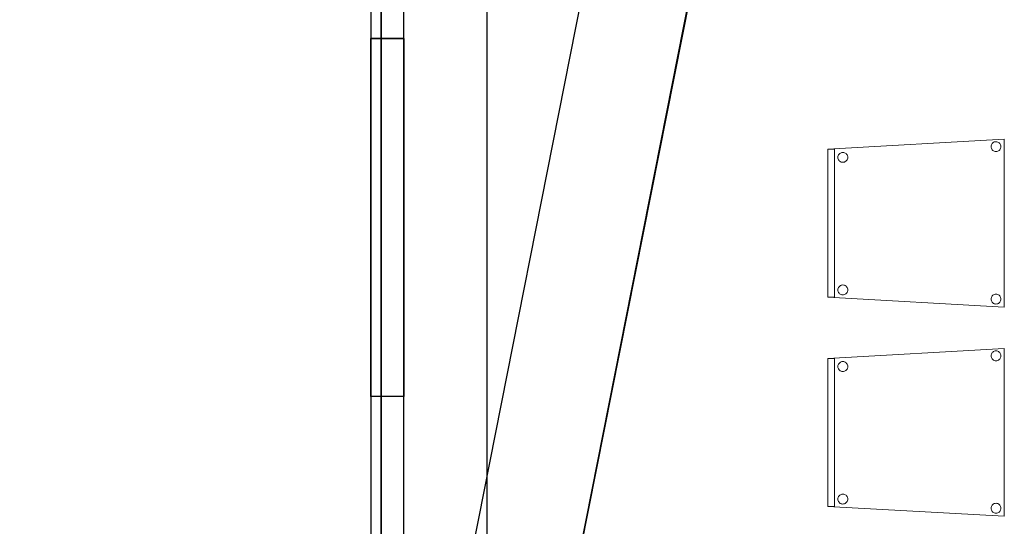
# Model space of a CAD drawing. Header units: metres. Extents: x 391.1 to 427.5, y 12.8 to 28.4.
# Tile 14 of 149: x 397.8 to 400.7, y 20.2 to 21.7. Entities that reach past the tile are written whole.
import ezdxf

# ---------------------------------------------------------------- set-up
doc = ezdxf.new("R2010")
doc.units = ezdxf.units.M
doc.layers.add('01_SUELOS', color=7, linetype='Continuous', lineweight=25, true_color=0x007f00)
for name, color, linetype, lineweight in [('02_MOBILIARIO', 7, 'Continuous', 18), ('A-DETL-____-MBND', 7, 'Continuous', 18), ('A-WALL-____-MCUT', 7, 'Continuous', 25), ('A-WALL-____-OTLN', 7, 'Continuous', 25)]:
    doc.layers.add(name, color=color, linetype=linetype, lineweight=lineweight)

# ---------------------------------------------------------------- blocks, each defined once
blk = doc.blocks.new('Family - Evans PA-152013-03_TEL_P0A')
at = {"layer": 'A-WALL-____-MCUT', "color": 253, "true_color": 0xaaaaaa}
for p, q in [((2.1178, 10.7049), (0, 0)), ((0.3262, 0), (2.4243, 10.6052))]:
    blk.add_line(p, q, dxfattribs=at)
at = {"layer": 'A-WALL-____-OTLN', "color": 253, "true_color": 0xaaaaaa}
for p, q in [((2.1178, 10.7049), (0, 0)), ((0.3262, 0), (2.4243, 10.6052))]:
    blk.add_line(p, q, dxfattribs=at)
blk = doc.blocks.new('Family - Evans PA-152152-03_TEL_P0A')
at = {"layer": 'A-WALL-____-MCUT', "color": 253, "true_color": 0xaaaaaa}
for p, q in [((15.0232, 0.32), (0, 0.32)), ((0, 0), (15.0232, 0))]:
    blk.add_line(p, q, dxfattribs=at)
at = {"layer": 'A-WALL-____-OTLN', "color": 253, "true_color": 0xaaaaaa}
for p, q in [((15.0232, 0.32), (0, 0.32)), ((0, 0), (15.0232, 0))]:
    blk.add_line(p, q, dxfattribs=at)
at = {"layer": 'A-WALL-____-OTLN', "color": 253, "lineweight": 18, "true_color": 0xaaaaaa}
blk.add_line((0, 0), (15.0232, 0), dxfattribs=at)
blk = doc.blocks.new('Family - Fals sostre PA-152185-03_TEL_P0A')
at = {"layer": '01_SUELOS', "color": 9, "true_color": 0xaad4aa}
for p, q in [((6.9075, 0), (6.9075, 15.0232)), ((6.9075, 15.0232), (6.9075, 0))]:
    blk.add_line(p, q, dxfattribs=at)
blk = doc.blocks.new('Family - Cadira confident_PA-152194-03_TEL_P0A')
at = {"layer": 'A-DETL-____-MBND', "color": 253, "true_color": 0xaaaaaa}
for p, q in [((0, 0.4765), (0.5326, 0.5065)), ((0.5326, 0.5065), (0, 0.4765)), ((0.5326, 0.5065), (0.5326, 0)), ((0.5326, 0), (0.5326, 0.5065)), ((0, 0.03), (0, 0.4765)), ((0, 0.4765), (0, 0.03)), ((0, 0.4765), (0.02, 0.4765)), ((0, 0.03), (0, 0.4765)), ((0.02, 0.4765), (0, 0.4765)), ((0, 0.4765), (0, 0.03)), ((0.02, 0.4765), (0.02, 0.03)), ((0.02, 0.03), (0.02, 0.4765)), ((0.4926, 0.4843), (0.4928, 0.4869)), ((0.4928, 0.4869), (0.4926, 0.4843)), ((0.4928, 0.4817), (0.4926, 0.4843)), ((0.4926, 0.4843), (0.4928, 0.4817)), ((0.4928, 0.4869), (0.4935, 0.4894)), ((0.4935, 0.4894), (0.4928, 0.4869)), ((0.4935, 0.4792), (0.4928, 0.4817)), ((0.4928, 0.4817), (0.4935, 0.4792)), ((0.4935, 0.4894), (0.4946, 0.4918)), ((0.4946, 0.4918), (0.4935, 0.4894)), ((0.4945, 0.4768), (0.4935, 0.4792)), ((0.4935, 0.4792), (0.4945, 0.4768)), ((0.496, 0.4747), (0.4945, 0.4768)), ((0.4945, 0.4768), (0.496, 0.4747)), ((0.4946, 0.4918), (0.4961, 0.4939)), ((0.4961, 0.4939), (0.4946, 0.4918)), ((0.4961, 0.4939), (0.498, 0.4957)), ((0.498, 0.4957), (0.4961, 0.4939)), ((0.498, 0.4957), (0.5001, 0.4972)), ((0.5001, 0.4972), (0.498, 0.4957)), ((0.5001, 0.4972), (0.5025, 0.4983)), ((0.5025, 0.4983), (0.5001, 0.4972)), ((0.5025, 0.4983), (0.505, 0.4989)), ((0.505, 0.4989), (0.5025, 0.4983)), ((0.505, 0.4989), (0.5076, 0.4992)), ((0.5076, 0.4992), (0.505, 0.4989)), ((0.5076, 0.4992), (0.5102, 0.4989)), ((0.5102, 0.4989), (0.5076, 0.4992)), ((0.5102, 0.4989), (0.5127, 0.4982)), ((0.5127, 0.4982), (0.5102, 0.4989)), ((0.5127, 0.4982), (0.515, 0.4971)), ((0.515, 0.4971), (0.5127, 0.4982)), ((0.515, 0.4971), (0.5172, 0.4956)), ((0.5172, 0.4956), (0.515, 0.4971)), ((0.5172, 0.4956), (0.519, 0.4938)), ((0.519, 0.4938), (0.5172, 0.4956)), ((0.5204, 0.4767), (0.5189, 0.4746)), ((0.5189, 0.4746), (0.5204, 0.4767)), ((0.519, 0.4938), (0.5205, 0.4916)), ((0.5205, 0.4916), (0.519, 0.4938)), ((0.5215, 0.4791), (0.5204, 0.4767)), ((0.5204, 0.4767), (0.5215, 0.4791)), ((0.5205, 0.4916), (0.5216, 0.4893)), ((0.5216, 0.4893), (0.5205, 0.4916)), ((0.5222, 0.4816), (0.5215, 0.4791)), ((0.5215, 0.4791), (0.5222, 0.4816)), ((0.5216, 0.4893), (0.5222, 0.4868)), ((0.5222, 0.4868), (0.5216, 0.4893)), ((0.5222, 0.4868), (0.5224, 0.4842)), ((0.5224, 0.4842), (0.5222, 0.4868)), ((0.5224, 0.4842), (0.5222, 0.4816)), ((0.5222, 0.4816), (0.5224, 0.4842)), ((0.0302, 0.4519), (0.0304, 0.4545)), ((0.0304, 0.4545), (0.0302, 0.4519)), ((0.0304, 0.4493), (0.0302, 0.4519)), ((0.0302, 0.4519), (0.0304, 0.4493)), ((0.0304, 0.4545), (0.0311, 0.457)), ((0.0311, 0.457), (0.0304, 0.4545)), ((0.031, 0.4468), (0.0304, 0.4493)), ((0.0304, 0.4493), (0.031, 0.4468)), ((0.0321, 0.4445), (0.031, 0.4468)), ((0.031, 0.4468), (0.0321, 0.4445)), ((0.0311, 0.457), (0.0322, 0.4594)), ((0.0322, 0.4594), (0.0311, 0.457)), ((0.0322, 0.4594), (0.0337, 0.4615)), ((0.0337, 0.4615), (0.0322, 0.4594)), ((0.0337, 0.4615), (0.0356, 0.4633)), ((0.0356, 0.4633), (0.0337, 0.4615)), ((0.0356, 0.4633), (0.0377, 0.4648)), ((0.0377, 0.4648), (0.0356, 0.4633)), ((0.0377, 0.4648), (0.0401, 0.4659)), ((0.0401, 0.4659), (0.0377, 0.4648)), ((0.0401, 0.4659), (0.0426, 0.4666)), ((0.0426, 0.4666), (0.0401, 0.4659)), ((0.0426, 0.4666), (0.0452, 0.4668)), ((0.0452, 0.4668), (0.0426, 0.4666)), ((0.0452, 0.4668), (0.0478, 0.4666)), ((0.0478, 0.4666), (0.0452, 0.4668)), ((0.0478, 0.4666), (0.0503, 0.4659)), ((0.0503, 0.4659), (0.0478, 0.4666)), ((0.0503, 0.4659), (0.0526, 0.4648)), ((0.0526, 0.4648), (0.0503, 0.4659)), ((0.0526, 0.4648), (0.0548, 0.4633)), ((0.0548, 0.4633), (0.0526, 0.4648)), ((0.0548, 0.4633), (0.0566, 0.4614)), ((0.0566, 0.4614), (0.0548, 0.4633)), ((0.0566, 0.4614), (0.0581, 0.4593)), ((0.0581, 0.4593), (0.0566, 0.4614)), ((0.0591, 0.4467), (0.058, 0.4443)), ((0.058, 0.4443), (0.0591, 0.4467)), ((0.0581, 0.4593), (0.0592, 0.4569)), ((0.0592, 0.4569), (0.0581, 0.4593)), ((0.0598, 0.4492), (0.0591, 0.4467)), ((0.0591, 0.4467), (0.0598, 0.4492)), ((0.0592, 0.4569), (0.0598, 0.4544)), ((0.0598, 0.4544), (0.0592, 0.4569)), ((0.0598, 0.4544), (0.06, 0.4518)), ((0.06, 0.4518), (0.0598, 0.4544)), ((0.06, 0.4518), (0.0598, 0.4492)), ((0.0598, 0.4492), (0.06, 0.4518)), ((0.4979, 0.4728), (0.496, 0.4747)), ((0.496, 0.4747), (0.4979, 0.4728)), ((0.5, 0.4713), (0.4979, 0.4728)), ((0.4979, 0.4728), (0.5, 0.4713)), ((0.5023, 0.4702), (0.5, 0.4713)), ((0.5, 0.4713), (0.5023, 0.4702)), ((0.5049, 0.4695), (0.5023, 0.4702)), ((0.5023, 0.4702), (0.5049, 0.4695)), ((0.5074, 0.4693), (0.5049, 0.4695)), ((0.5049, 0.4695), (0.5074, 0.4693)), ((0.51, 0.4695), (0.5074, 0.4693)), ((0.5074, 0.4693), (0.51, 0.4695)), ((0.5126, 0.4702), (0.51, 0.4695)), ((0.51, 0.4695), (0.5126, 0.4702)), ((0.5149, 0.4713), (0.5126, 0.4702)), ((0.5126, 0.4702), (0.5149, 0.4713)), ((0.5171, 0.4727), (0.5149, 0.4713)), ((0.5149, 0.4713), (0.5171, 0.4727)), ((0.5189, 0.4746), (0.5171, 0.4727)), ((0.5171, 0.4727), (0.5189, 0.4746)), ((0.0336, 0.4423), (0.0321, 0.4445)), ((0.0321, 0.4445), (0.0336, 0.4423)), ((0.0355, 0.4405), (0.0336, 0.4423)), ((0.0336, 0.4423), (0.0355, 0.4405)), ((0.0376, 0.439), (0.0355, 0.4405)), ((0.0355, 0.4405), (0.0376, 0.439)), ((0.0399, 0.4378), (0.0376, 0.439)), ((0.0376, 0.439), (0.0399, 0.4378)), ((0.0424, 0.4372), (0.0399, 0.4378)), ((0.0399, 0.4378), (0.0424, 0.4372)), ((0.045, 0.4369), (0.0424, 0.4372)), ((0.0424, 0.4372), (0.045, 0.4369)), ((0.0476, 0.4371), (0.045, 0.4369)), ((0.045, 0.4369), (0.0476, 0.4371)), ((0.0502, 0.4378), (0.0476, 0.4371)), ((0.0476, 0.4371), (0.0502, 0.4378)), ((0.0525, 0.4389), (0.0502, 0.4378)), ((0.0502, 0.4378), (0.0525, 0.4389)), ((0.0547, 0.4404), (0.0525, 0.4389)), ((0.0525, 0.4389), (0.0547, 0.4404)), ((0.0565, 0.4422), (0.0547, 0.4404)), ((0.0547, 0.4404), (0.0565, 0.4422)), ((0.058, 0.4443), (0.0565, 0.4422)), ((0.0565, 0.4422), (0.058, 0.4443)), ((0.0322, 0.0594), (0.0337, 0.0615)), ((0.0337, 0.0615), (0.0322, 0.0594)), ((0.0337, 0.0615), (0.0356, 0.0633)), ((0.0356, 0.0633), (0.0337, 0.0615)), ((0.0356, 0.0633), (0.0377, 0.0648)), ((0.0377, 0.0648), (0.0356, 0.0633)), ((0.0377, 0.0648), (0.0401, 0.0659)), ((0.0401, 0.0659), (0.0377, 0.0648)), ((0.0401, 0.0659), (0.0426, 0.0666)), ((0.0426, 0.0666), (0.0401, 0.0659)), ((0.0426, 0.0666), (0.0452, 0.0668)), ((0.0452, 0.0668), (0.0426, 0.0666)), ((0.0452, 0.0668), (0.0478, 0.0666)), ((0.0478, 0.0666), (0.0452, 0.0668)), ((0.0478, 0.0666), (0.0503, 0.0659)), ((0.0503, 0.0659), (0.0478, 0.0666)), ((0.0503, 0.0659), (0.0526, 0.0648)), ((0.0526, 0.0648), (0.0503, 0.0659)), ((0.0526, 0.0648), (0.0548, 0.0633)), ((0.0548, 0.0633), (0.0526, 0.0648)), ((0.0548, 0.0633), (0.0566, 0.0614)), ((0.0566, 0.0614), (0.0548, 0.0633)), ((0.0566, 0.0614), (0.0581, 0.0593)), ((0.0581, 0.0593), (0.0566, 0.0614)), ((0.5326, 0), (0, 0.03)), ((0, 0.03), (0.5326, 0)), ((0.02, 0.03), (0, 0.03)), ((0, 0.03), (0.02, 0.03)), ((0.0302, 0.0519), (0.0304, 0.0545)), ((0.0304, 0.0545), (0.0302, 0.0519)), ((0.0304, 0.0493), (0.0302, 0.0519)), ((0.0302, 0.0519), (0.0304, 0.0493)), ((0.0304, 0.0545), (0.0311, 0.057)), ((0.0311, 0.057), (0.0304, 0.0545)), ((0.031, 0.0468), (0.0304, 0.0493)), ((0.0304, 0.0493), (0.031, 0.0468)), ((0.0321, 0.0445), (0.031, 0.0468)), ((0.031, 0.0468), (0.0321, 0.0445)), ((0.0311, 0.057), (0.0322, 0.0594)), ((0.0322, 0.0594), (0.0311, 0.057)), ((0.0336, 0.0423), (0.0321, 0.0445)), ((0.0321, 0.0445), (0.0336, 0.0423)), ((0.0355, 0.0405), (0.0336, 0.0423)), ((0.0336, 0.0423), (0.0355, 0.0405)), ((0.0376, 0.039), (0.0355, 0.0405)), ((0.0355, 0.0405), (0.0376, 0.039)), ((0.0399, 0.0378), (0.0376, 0.039)), ((0.0376, 0.039), (0.0399, 0.0378)), ((0.0424, 0.0372), (0.0399, 0.0378)), ((0.0399, 0.0378), (0.0424, 0.0372)), ((0.045, 0.0369), (0.0424, 0.0372)), ((0.0424, 0.0372), (0.045, 0.0369)), ((0.0476, 0.0371), (0.045, 0.0369)), ((0.045, 0.0369), (0.0476, 0.0371)), ((0.0502, 0.0378), (0.0476, 0.0371)), ((0.0476, 0.0371), (0.0502, 0.0378)), ((0.0525, 0.0389), (0.0502, 0.0378)), ((0.0502, 0.0378), (0.0525, 0.0389)), ((0.0547, 0.0404), (0.0525, 0.0389)), ((0.0525, 0.0389), (0.0547, 0.0404)), ((0.0565, 0.0422), (0.0547, 0.0404)), ((0.0547, 0.0404), (0.0565, 0.0422)), ((0.058, 0.0443), (0.0565, 0.0422)), ((0.0565, 0.0422), (0.058, 0.0443)), ((0.0591, 0.0467), (0.058, 0.0443)), ((0.058, 0.0443), (0.0591, 0.0467)), ((0.0581, 0.0593), (0.0592, 0.0569)), ((0.0592, 0.0569), (0.0581, 0.0593)), ((0.0598, 0.0492), (0.0591, 0.0467)), ((0.0591, 0.0467), (0.0598, 0.0492)), ((0.0592, 0.0569), (0.0598, 0.0544)), ((0.0598, 0.0544), (0.0592, 0.0569)), ((0.0598, 0.0544), (0.06, 0.0518)), ((0.06, 0.0518), (0.0598, 0.0544)), ((0.06, 0.0518), (0.0598, 0.0492)), ((0.0598, 0.0492), (0.06, 0.0518)), ((0.4935, 0.0294), (0.4946, 0.0318)), ((0.4946, 0.0318), (0.4935, 0.0294)), ((0.4946, 0.0318), (0.4961, 0.0339)), ((0.4961, 0.0339), (0.4946, 0.0318)), ((0.4961, 0.0339), (0.498, 0.0357)), ((0.498, 0.0357), (0.4961, 0.0339)), ((0.498, 0.0357), (0.5001, 0.0372)), ((0.5001, 0.0372), (0.498, 0.0357)), ((0.5001, 0.0372), (0.5025, 0.0383)), ((0.5025, 0.0383), (0.5001, 0.0372)), ((0.5025, 0.0383), (0.505, 0.0389)), ((0.505, 0.0389), (0.5025, 0.0383)), ((0.505, 0.0389), (0.5076, 0.0392)), ((0.5076, 0.0392), (0.505, 0.0389)), ((0.5076, 0.0392), (0.5102, 0.0389)), ((0.5102, 0.0389), (0.5076, 0.0392)), ((0.5102, 0.0389), (0.5127, 0.0382)), ((0.5127, 0.0382), (0.5102, 0.0389)), ((0.5127, 0.0382), (0.515, 0.0371)), ((0.515, 0.0371), (0.5127, 0.0382)), ((0.515, 0.0371), (0.5172, 0.0356)), ((0.5172, 0.0356), (0.515, 0.0371)), ((0.5172, 0.0356), (0.519, 0.0338)), ((0.519, 0.0338), (0.5172, 0.0356)), ((0.519, 0.0338), (0.5205, 0.0316)), ((0.5205, 0.0316), (0.519, 0.0338)), ((0.5205, 0.0316), (0.5216, 0.0293)), ((0.5216, 0.0293), (0.5205, 0.0316)), ((0.4926, 0.0243), (0.4928, 0.0269)), ((0.4928, 0.0269), (0.4926, 0.0243)), ((0.4928, 0.0217), (0.4926, 0.0243)), ((0.4926, 0.0243), (0.4928, 0.0217)), ((0.4928, 0.0269), (0.4935, 0.0294)), ((0.4935, 0.0294), (0.4928, 0.0269)), ((0.4935, 0.0192), (0.4928, 0.0217)), ((0.4928, 0.0217), (0.4935, 0.0192)), ((0.4945, 0.0168), (0.4935, 0.0192)), ((0.4935, 0.0192), (0.4945, 0.0168)), ((0.496, 0.0147), (0.4945, 0.0168)), ((0.4945, 0.0168), (0.496, 0.0147)), ((0.4979, 0.0128), (0.496, 0.0147)), ((0.496, 0.0147), (0.4979, 0.0128)), ((0.5, 0.0113), (0.4979, 0.0128)), ((0.4979, 0.0128), (0.5, 0.0113)), ((0.5023, 0.0102), (0.5, 0.0113)), ((0.5, 0.0113), (0.5023, 0.0102)), ((0.5049, 0.0095), (0.5023, 0.0102)), ((0.5023, 0.0102), (0.5049, 0.0095)), ((0.5074, 0.0093), (0.5049, 0.0095)), ((0.5049, 0.0095), (0.5074, 0.0093)), ((0.51, 0.0095), (0.5074, 0.0093)), ((0.5074, 0.0093), (0.51, 0.0095)), ((0.5126, 0.0102), (0.51, 0.0095)), ((0.51, 0.0095), (0.5126, 0.0102)), ((0.5149, 0.0113), (0.5126, 0.0102)), ((0.5126, 0.0102), (0.5149, 0.0113)), ((0.5171, 0.0127), (0.5149, 0.0113)), ((0.5149, 0.0113), (0.5171, 0.0127)), ((0.5189, 0.0146), (0.5171, 0.0127)), ((0.5171, 0.0127), (0.5189, 0.0146)), ((0.5204, 0.0167), (0.5189, 0.0146)), ((0.5189, 0.0146), (0.5204, 0.0167)), ((0.5215, 0.0191), (0.5204, 0.0167)), ((0.5204, 0.0167), (0.5215, 0.0191)), ((0.5222, 0.0216), (0.5215, 0.0191)), ((0.5215, 0.0191), (0.5222, 0.0216)), ((0.5216, 0.0293), (0.5222, 0.0268)), ((0.5222, 0.0268), (0.5216, 0.0293)), ((0.5222, 0.0268), (0.5224, 0.0242)), ((0.5224, 0.0242), (0.5222, 0.0268)), ((0.5224, 0.0242), (0.5222, 0.0216)), ((0.5222, 0.0216), (0.5224, 0.0242))]:
    blk.add_line(p, q, dxfattribs=at)
blk = doc.blocks.new('Family - Cadira confident_PA-152573-03_TEL_P0A')
at = {"layer": 'A-DETL-____-MBND', "color": 253, "true_color": 0xaaaaaa}
for p, q in [((0, 0.4765), (0.5326, 0.5065)), ((0.5326, 0.5065), (0, 0.4765)), ((0.5326, 0.5065), (0.5326, 0)), ((0.5326, 0), (0.5326, 0.5065)), ((0, 0.03), (0, 0.4765)), ((0, 0.4765), (0, 0.03)), ((0, 0.4765), (0.02, 0.4765)), ((0, 0.03), (0, 0.4765)), ((0.02, 0.4765), (0, 0.4765)), ((0, 0.4765), (0, 0.03)), ((0.02, 0.4765), (0.02, 0.03)), ((0.02, 0.03), (0.02, 0.4765)), ((0.4926, 0.4843), (0.4928, 0.4869)), ((0.4928, 0.4869), (0.4926, 0.4843)), ((0.4928, 0.4817), (0.4926, 0.4843)), ((0.4926, 0.4843), (0.4928, 0.4817)), ((0.4928, 0.4869), (0.4935, 0.4894)), ((0.4935, 0.4894), (0.4928, 0.4869)), ((0.4935, 0.4792), (0.4928, 0.4817)), ((0.4928, 0.4817), (0.4935, 0.4792)), ((0.4935, 0.4894), (0.4946, 0.4918)), ((0.4946, 0.4918), (0.4935, 0.4894)), ((0.4945, 0.4768), (0.4935, 0.4792)), ((0.4935, 0.4792), (0.4945, 0.4768)), ((0.496, 0.4747), (0.4945, 0.4768)), ((0.4945, 0.4768), (0.496, 0.4747)), ((0.4946, 0.4918), (0.4961, 0.4939)), ((0.4961, 0.4939), (0.4946, 0.4918)), ((0.4961, 0.4939), (0.498, 0.4957)), ((0.498, 0.4957), (0.4961, 0.4939)), ((0.498, 0.4957), (0.5001, 0.4972)), ((0.5001, 0.4972), (0.498, 0.4957)), ((0.5001, 0.4972), (0.5025, 0.4983)), ((0.5025, 0.4983), (0.5001, 0.4972)), ((0.5025, 0.4983), (0.505, 0.4989)), ((0.505, 0.4989), (0.5025, 0.4983)), ((0.505, 0.4989), (0.5076, 0.4992)), ((0.5076, 0.4992), (0.505, 0.4989)), ((0.5076, 0.4992), (0.5102, 0.4989)), ((0.5102, 0.4989), (0.5076, 0.4992)), ((0.5102, 0.4989), (0.5127, 0.4982)), ((0.5127, 0.4982), (0.5102, 0.4989)), ((0.5127, 0.4982), (0.515, 0.4971)), ((0.515, 0.4971), (0.5127, 0.4982)), ((0.515, 0.4971), (0.5172, 0.4956)), ((0.5172, 0.4956), (0.515, 0.4971)), ((0.5172, 0.4956), (0.519, 0.4938)), ((0.519, 0.4938), (0.5172, 0.4956)), ((0.5204, 0.4767), (0.5189, 0.4746)), ((0.5189, 0.4746), (0.5204, 0.4767)), ((0.519, 0.4938), (0.5205, 0.4916)), ((0.5205, 0.4916), (0.519, 0.4938)), ((0.5215, 0.4791), (0.5204, 0.4767)), ((0.5204, 0.4767), (0.5215, 0.4791)), ((0.5205, 0.4916), (0.5216, 0.4893)), ((0.5216, 0.4893), (0.5205, 0.4916)), ((0.5222, 0.4816), (0.5215, 0.4791)), ((0.5215, 0.4791), (0.5222, 0.4816)), ((0.5216, 0.4893), (0.5222, 0.4868)), ((0.5222, 0.4868), (0.5216, 0.4893)), ((0.5222, 0.4868), (0.5224, 0.4842)), ((0.5224, 0.4842), (0.5222, 0.4868)), ((0.5224, 0.4842), (0.5222, 0.4816)), ((0.5222, 0.4816), (0.5224, 0.4842)), ((0.0302, 0.4519), (0.0304, 0.4545)), ((0.0304, 0.4545), (0.0302, 0.4519)), ((0.0304, 0.4493), (0.0302, 0.4519)), ((0.0302, 0.4519), (0.0304, 0.4493)), ((0.0304, 0.4545), (0.0311, 0.457)), ((0.0311, 0.457), (0.0304, 0.4545)), ((0.031, 0.4468), (0.0304, 0.4493)), ((0.0304, 0.4493), (0.031, 0.4468)), ((0.0321, 0.4445), (0.031, 0.4468)), ((0.031, 0.4468), (0.0321, 0.4445)), ((0.0311, 0.457), (0.0322, 0.4594)), ((0.0322, 0.4594), (0.0311, 0.457)), ((0.0322, 0.4594), (0.0337, 0.4615)), ((0.0337, 0.4615), (0.0322, 0.4594)), ((0.0337, 0.4615), (0.0356, 0.4633)), ((0.0356, 0.4633), (0.0337, 0.4615)), ((0.0356, 0.4633), (0.0377, 0.4648)), ((0.0377, 0.4648), (0.0356, 0.4633)), ((0.0377, 0.4648), (0.0401, 0.4659)), ((0.0401, 0.4659), (0.0377, 0.4648)), ((0.0401, 0.4659), (0.0426, 0.4666)), ((0.0426, 0.4666), (0.0401, 0.4659)), ((0.0426, 0.4666), (0.0452, 0.4668)), ((0.0452, 0.4668), (0.0426, 0.4666)), ((0.0452, 0.4668), (0.0478, 0.4666)), ((0.0478, 0.4666), (0.0452, 0.4668)), ((0.0478, 0.4666), (0.0503, 0.4659)), ((0.0503, 0.4659), (0.0478, 0.4666)), ((0.0503, 0.4659), (0.0526, 0.4648)), ((0.0526, 0.4648), (0.0503, 0.4659)), ((0.0526, 0.4648), (0.0548, 0.4633)), ((0.0548, 0.4633), (0.0526, 0.4648)), ((0.0548, 0.4633), (0.0566, 0.4614)), ((0.0566, 0.4614), (0.0548, 0.4633)), ((0.0566, 0.4614), (0.0581, 0.4593)), ((0.0581, 0.4593), (0.0566, 0.4614)), ((0.0591, 0.4467), (0.058, 0.4443)), ((0.058, 0.4443), (0.0591, 0.4467)), ((0.0581, 0.4593), (0.0592, 0.4569)), ((0.0592, 0.4569), (0.0581, 0.4593)), ((0.0598, 0.4492), (0.0591, 0.4467)), ((0.0591, 0.4467), (0.0598, 0.4492)), ((0.0592, 0.4569), (0.0598, 0.4544)), ((0.0598, 0.4544), (0.0592, 0.4569)), ((0.0598, 0.4544), (0.06, 0.4518)), ((0.06, 0.4518), (0.0598, 0.4544)), ((0.06, 0.4518), (0.0598, 0.4492)), ((0.0598, 0.4492), (0.06, 0.4518)), ((0.4979, 0.4728), (0.496, 0.4747)), ((0.496, 0.4747), (0.4979, 0.4728)), ((0.5, 0.4713), (0.4979, 0.4728)), ((0.4979, 0.4728), (0.5, 0.4713)), ((0.5023, 0.4702), (0.5, 0.4713)), ((0.5, 0.4713), (0.5023, 0.4702)), ((0.5049, 0.4695), (0.5023, 0.4702)), ((0.5023, 0.4702), (0.5049, 0.4695)), ((0.5074, 0.4693), (0.5049, 0.4695)), ((0.5049, 0.4695), (0.5074, 0.4693)), ((0.51, 0.4695), (0.5074, 0.4693)), ((0.5074, 0.4693), (0.51, 0.4695)), ((0.5126, 0.4702), (0.51, 0.4695)), ((0.51, 0.4695), (0.5126, 0.4702)), ((0.5149, 0.4713), (0.5126, 0.4702)), ((0.5126, 0.4702), (0.5149, 0.4713)), ((0.5171, 0.4727), (0.5149, 0.4713)), ((0.5149, 0.4713), (0.5171, 0.4727)), ((0.5189, 0.4746), (0.5171, 0.4727)), ((0.5171, 0.4727), (0.5189, 0.4746)), ((0.0336, 0.4423), (0.0321, 0.4445)), ((0.0321, 0.4445), (0.0336, 0.4423)), ((0.0355, 0.4405), (0.0336, 0.4423)), ((0.0336, 0.4423), (0.0355, 0.4405)), ((0.0376, 0.439), (0.0355, 0.4405)), ((0.0355, 0.4405), (0.0376, 0.439)), ((0.0399, 0.4378), (0.0376, 0.439)), ((0.0376, 0.439), (0.0399, 0.4378)), ((0.0424, 0.4372), (0.0399, 0.4378)), ((0.0399, 0.4378), (0.0424, 0.4372)), ((0.045, 0.4369), (0.0424, 0.4372)), ((0.0424, 0.4372), (0.045, 0.4369)), ((0.0476, 0.4371), (0.045, 0.4369)), ((0.045, 0.4369), (0.0476, 0.4371)), ((0.0502, 0.4378), (0.0476, 0.4371)), ((0.0476, 0.4371), (0.0502, 0.4378)), ((0.0525, 0.4389), (0.0502, 0.4378)), ((0.0502, 0.4378), (0.0525, 0.4389)), ((0.0547, 0.4404), (0.0525, 0.4389)), ((0.0525, 0.4389), (0.0547, 0.4404)), ((0.0565, 0.4422), (0.0547, 0.4404)), ((0.0547, 0.4404), (0.0565, 0.4422)), ((0.058, 0.4443), (0.0565, 0.4422)), ((0.0565, 0.4422), (0.058, 0.4443)), ((0.0322, 0.0594), (0.0337, 0.0615)), ((0.0337, 0.0615), (0.0322, 0.0594)), ((0.0337, 0.0615), (0.0356, 0.0633)), ((0.0356, 0.0633), (0.0337, 0.0615)), ((0.0356, 0.0633), (0.0377, 0.0648)), ((0.0377, 0.0648), (0.0356, 0.0633)), ((0.0377, 0.0648), (0.0401, 0.0659)), ((0.0401, 0.0659), (0.0377, 0.0648)), ((0.0401, 0.0659), (0.0426, 0.0666)), ((0.0426, 0.0666), (0.0401, 0.0659)), ((0.0426, 0.0666), (0.0452, 0.0668)), ((0.0452, 0.0668), (0.0426, 0.0666)), ((0.0452, 0.0668), (0.0478, 0.0666)), ((0.0478, 0.0666), (0.0452, 0.0668)), ((0.0478, 0.0666), (0.0503, 0.0659)), ((0.0503, 0.0659), (0.0478, 0.0666)), ((0.0503, 0.0659), (0.0526, 0.0648)), ((0.0526, 0.0648), (0.0503, 0.0659)), ((0.0526, 0.0648), (0.0548, 0.0633)), ((0.0548, 0.0633), (0.0526, 0.0648)), ((0.0548, 0.0633), (0.0566, 0.0614)), ((0.0566, 0.0614), (0.0548, 0.0633)), ((0.0566, 0.0614), (0.0581, 0.0593)), ((0.0581, 0.0593), (0.0566, 0.0614)), ((0.5326, 0), (0, 0.03)), ((0, 0.03), (0.5326, 0)), ((0.02, 0.03), (0, 0.03)), ((0, 0.03), (0.02, 0.03)), ((0.0302, 0.0519), (0.0304, 0.0545)), ((0.0304, 0.0545), (0.0302, 0.0519)), ((0.0304, 0.0493), (0.0302, 0.0519)), ((0.0302, 0.0519), (0.0304, 0.0493)), ((0.0304, 0.0545), (0.0311, 0.057)), ((0.0311, 0.057), (0.0304, 0.0545)), ((0.031, 0.0468), (0.0304, 0.0493)), ((0.0304, 0.0493), (0.031, 0.0468)), ((0.0321, 0.0445), (0.031, 0.0468)), ((0.031, 0.0468), (0.0321, 0.0445)), ((0.0311, 0.057), (0.0322, 0.0594)), ((0.0322, 0.0594), (0.0311, 0.057)), ((0.0336, 0.0423), (0.0321, 0.0445)), ((0.0321, 0.0445), (0.0336, 0.0423)), ((0.0355, 0.0405), (0.0336, 0.0423)), ((0.0336, 0.0423), (0.0355, 0.0405)), ((0.0376, 0.039), (0.0355, 0.0405)), ((0.0355, 0.0405), (0.0376, 0.039)), ((0.0399, 0.0378), (0.0376, 0.039)), ((0.0376, 0.039), (0.0399, 0.0378)), ((0.0424, 0.0372), (0.0399, 0.0378)), ((0.0399, 0.0378), (0.0424, 0.0372)), ((0.045, 0.0369), (0.0424, 0.0372)), ((0.0424, 0.0372), (0.045, 0.0369)), ((0.0476, 0.0371), (0.045, 0.0369)), ((0.045, 0.0369), (0.0476, 0.0371)), ((0.0502, 0.0378), (0.0476, 0.0371)), ((0.0476, 0.0371), (0.0502, 0.0378)), ((0.0525, 0.0389), (0.0502, 0.0378)), ((0.0502, 0.0378), (0.0525, 0.0389)), ((0.0547, 0.0404), (0.0525, 0.0389)), ((0.0525, 0.0389), (0.0547, 0.0404)), ((0.0565, 0.0422), (0.0547, 0.0404)), ((0.0547, 0.0404), (0.0565, 0.0422)), ((0.058, 0.0443), (0.0565, 0.0422)), ((0.0565, 0.0422), (0.058, 0.0443)), ((0.0591, 0.0467), (0.058, 0.0443)), ((0.058, 0.0443), (0.0591, 0.0467)), ((0.0581, 0.0593), (0.0592, 0.0569)), ((0.0592, 0.0569), (0.0581, 0.0593)), ((0.0598, 0.0492), (0.0591, 0.0467)), ((0.0591, 0.0467), (0.0598, 0.0492)), ((0.0592, 0.0569), (0.0598, 0.0544)), ((0.0598, 0.0544), (0.0592, 0.0569)), ((0.0598, 0.0544), (0.06, 0.0518)), ((0.06, 0.0518), (0.0598, 0.0544)), ((0.06, 0.0518), (0.0598, 0.0492)), ((0.0598, 0.0492), (0.06, 0.0518)), ((0.4935, 0.0294), (0.4946, 0.0318)), ((0.4946, 0.0318), (0.4935, 0.0294)), ((0.4946, 0.0318), (0.4961, 0.0339)), ((0.4961, 0.0339), (0.4946, 0.0318)), ((0.4961, 0.0339), (0.498, 0.0357)), ((0.498, 0.0357), (0.4961, 0.0339)), ((0.498, 0.0357), (0.5001, 0.0372)), ((0.5001, 0.0372), (0.498, 0.0357)), ((0.5001, 0.0372), (0.5025, 0.0383)), ((0.5025, 0.0383), (0.5001, 0.0372)), ((0.5025, 0.0383), (0.505, 0.0389)), ((0.505, 0.0389), (0.5025, 0.0383)), ((0.505, 0.0389), (0.5076, 0.0392)), ((0.5076, 0.0392), (0.505, 0.0389)), ((0.5076, 0.0392), (0.5102, 0.0389)), ((0.5102, 0.0389), (0.5076, 0.0392)), ((0.5102, 0.0389), (0.5127, 0.0382)), ((0.5127, 0.0382), (0.5102, 0.0389)), ((0.5127, 0.0382), (0.515, 0.0371)), ((0.515, 0.0371), (0.5127, 0.0382)), ((0.515, 0.0371), (0.5172, 0.0356)), ((0.5172, 0.0356), (0.515, 0.0371)), ((0.5172, 0.0356), (0.519, 0.0338)), ((0.519, 0.0338), (0.5172, 0.0356)), ((0.519, 0.0338), (0.5205, 0.0316)), ((0.5205, 0.0316), (0.519, 0.0338)), ((0.5205, 0.0316), (0.5216, 0.0293)), ((0.5216, 0.0293), (0.5205, 0.0316)), ((0.4926, 0.0243), (0.4928, 0.0269)), ((0.4928, 0.0269), (0.4926, 0.0243)), ((0.4928, 0.0217), (0.4926, 0.0243)), ((0.4926, 0.0243), (0.4928, 0.0217)), ((0.4928, 0.0269), (0.4935, 0.0294)), ((0.4935, 0.0294), (0.4928, 0.0269)), ((0.4935, 0.0192), (0.4928, 0.0217)), ((0.4928, 0.0217), (0.4935, 0.0192)), ((0.4945, 0.0168), (0.4935, 0.0192)), ((0.4935, 0.0192), (0.4945, 0.0168)), ((0.496, 0.0147), (0.4945, 0.0168)), ((0.4945, 0.0168), (0.496, 0.0147)), ((0.4979, 0.0128), (0.496, 0.0147)), ((0.496, 0.0147), (0.4979, 0.0128)), ((0.5, 0.0113), (0.4979, 0.0128)), ((0.4979, 0.0128), (0.5, 0.0113)), ((0.5023, 0.0102), (0.5, 0.0113)), ((0.5, 0.0113), (0.5023, 0.0102)), ((0.5049, 0.0095), (0.5023, 0.0102)), ((0.5023, 0.0102), (0.5049, 0.0095)), ((0.5074, 0.0093), (0.5049, 0.0095)), ((0.5049, 0.0095), (0.5074, 0.0093)), ((0.51, 0.0095), (0.5074, 0.0093)), ((0.5074, 0.0093), (0.51, 0.0095)), ((0.5126, 0.0102), (0.51, 0.0095)), ((0.51, 0.0095), (0.5126, 0.0102)), ((0.5149, 0.0113), (0.5126, 0.0102)), ((0.5126, 0.0102), (0.5149, 0.0113)), ((0.5171, 0.0127), (0.5149, 0.0113)), ((0.5149, 0.0113), (0.5171, 0.0127)), ((0.5189, 0.0146), (0.5171, 0.0127)), ((0.5171, 0.0127), (0.5189, 0.0146)), ((0.5204, 0.0167), (0.5189, 0.0146)), ((0.5189, 0.0146), (0.5204, 0.0167)), ((0.5215, 0.0191), (0.5204, 0.0167)), ((0.5204, 0.0167), (0.5215, 0.0191)), ((0.5222, 0.0216), (0.5215, 0.0191)), ((0.5215, 0.0191), (0.5222, 0.0216)), ((0.5216, 0.0293), (0.5222, 0.0268)), ((0.5222, 0.0268), (0.5216, 0.0293)), ((0.5222, 0.0268), (0.5224, 0.0242)), ((0.5224, 0.0242), (0.5222, 0.0268)), ((0.5224, 0.0242), (0.5222, 0.0216)), ((0.5222, 0.0216), (0.5224, 0.0242))]:
    blk.add_line(p, q, dxfattribs=at)
blk = doc.blocks.new('Family - LONDR55-XX_ZZ-ARQ-CAA-M3D-Londres55-152611-03_TEL_P0A')
at = {"layer": '01_SUELOS', "color": 9, "true_color": 0xaad4aa}
for p, q in [((1.039, 10.7336), (0, 5.4819)), ((0, 5.4819), (1.039, 10.7336))]:
    blk.add_line(p, q, dxfattribs=at)
blk = doc.blocks.new('Family - Envans PB-155401-03_TEL_P0A')
at = {"layer": 'A-WALL-____-MCUT', "color": 253, "true_color": 0xaaaaaa}
for p, q in [((8.8202, 0.1), (0, 0.1)), ((0, 0), (8.8202, 0))]:
    blk.add_line(p, q, dxfattribs=at)
at = {"layer": 'A-WALL-____-OTLN', "color": 253, "true_color": 0xaaaaaa}
for p, q in [((8.8202, 0.1), (0, 0.1)), ((7.4102, 0), (7.4102, 0.1)), ((7.4102, 0.1), (8.4902, 0.1)), ((7.4102, 0), (7.4102, 0.1)), ((8.4902, 0.1), (7.4102, 0.1)), ((8.4902, 0.1), (8.4902, 0)), ((8.4902, 0), (8.4902, 0.1)), ((0, 0), (8.8202, 0)), ((8.4902, 0), (7.4102, 0)), ((7.4102, 0), (8.4902, 0))]:
    blk.add_line(p, q, dxfattribs=at)
at = {"layer": 'A-WALL-____-OTLN', "color": 253, "lineweight": 18, "true_color": 0xaaaaaa}
blk.add_line((0, 0), (8.8202, 0), dxfattribs=at)
blk = doc.blocks.new('LONDR55-XX_ZZ-ARQ-CAA-M3D-Londres55_ifc-1-03_TEL_P0A')
at = {"layer": '01_SUELOS', "color": 253, "lineweight": 18, "true_color": 0xaaaaaa}
for name, p in [('Family - Fals sostre PA-152185-03_TEL_P0A', (391.9497, 13.2406)), ('Family - LONDR55-XX_ZZ-ARQ-CAA-M3D-Londres55-152611-03_TEL_P0A', (399.1772, 13.2406))]:
    blk.add_blockref(name, p, dxfattribs=at)
at = {"layer": '02_MOBILIARIO', "color": 253, "lineweight": 18, "true_color": 0xaaaaaa}
for name, p in [('Family - Cadira confident_PA-152194-03_TEL_P0A', (400.2062, 20.8804)), ('Family - Cadira confident_PA-152573-03_TEL_P0A', (400.2062, 20.2492))]:
    blk.add_blockref(name, p, dxfattribs=at)
at = {"layer": 'A-WALL-____-OTLN', "color": 253, "lineweight": 18, "true_color": 0xaaaaaa, "rotation": 90}
for name, p in [('Family - Evans PA-152152-03_TEL_P0A', (399.1772, 13.2406)), ('Family - Envans PB-155401-03_TEL_P0A', (398.9264, 13.2006))]:
    blk.add_blockref(name, p, dxfattribs=at)
at = {"layer": 'A-WALL-____-OTLN', "color": 253, "lineweight": 18, "true_color": 0xaaaaaa}
blk.add_blockref('Family - Evans PA-152013-03_TEL_P0A', (397.7664, 13.2406), dxfattribs=at)

msp = doc.modelspace()

# ---------------------------------------------------------------- block references
at = {"lineweight": 5}
msp.add_blockref('LONDR55-XX_ZZ-ARQ-CAA-M3D-Londres55_ifc-1-03_TEL_P0A', (0, 0), dxfattribs=at)

doc.saveas('drawing.dxf')
